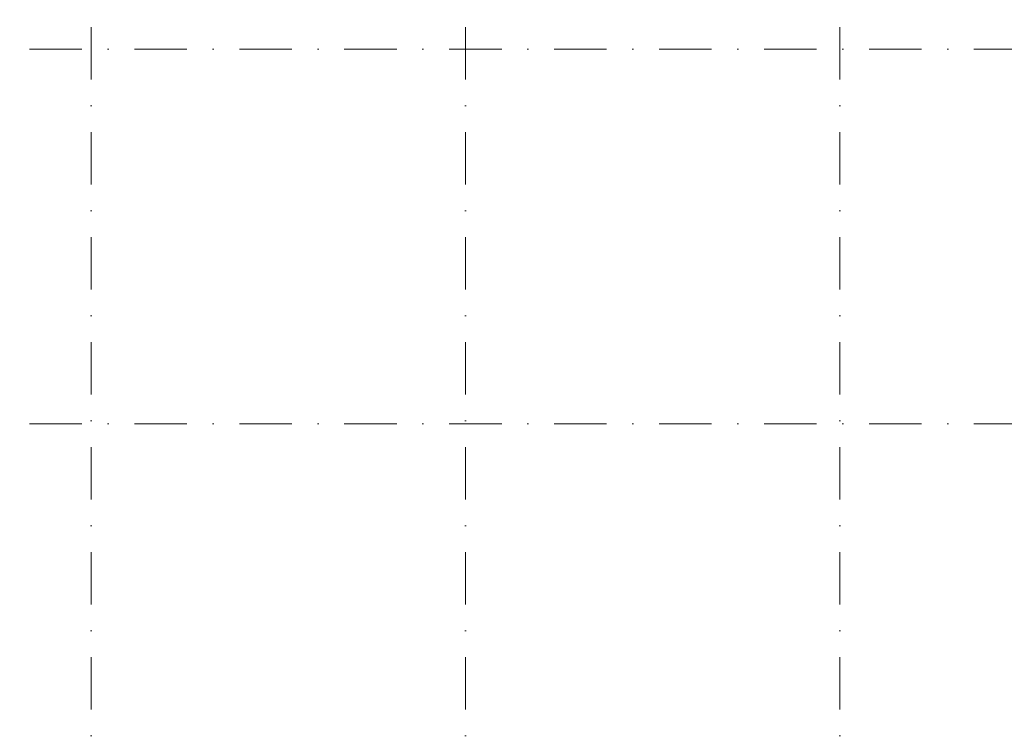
# Model space of a CAD drawing. Header units: millimetres. Extents: x 84337 to 168437, y -3060 to 56340.
# Tile 26 of 84: x 103003 to 115629, y 20076 to 29247. Entities that reach past the tile are written whole.
import ezdxf
from ezdxf.xclip import XClip

# ---------------------------------------------------------------- set-up
doc = ezdxf.new("R2010")
doc.units = ezdxf.units.MM
doc.linetypes.add('DGN4', pattern=[1345.6, 672.8, -336.4, 0, -336.4])
doc.layers.add('56', color=7, linetype='Continuous')

# ---------------------------------------------------------------- blocks, each defined once
blk = doc.blocks.new('50E03_329_B02 - Default')
at = {"layer": '56', "color": 3, "linetype": 'DGN4', "lineweight": 0}
for p, q in [((13849.76, 50407.77), (13849.76, 1494.98)), ((18649.76, 50407.77), (18649.76, 1494.98)), ((23449.76, 50407.77), (23449.76, 1494.98)), ((51564.76, 27092.77), (-3435.24, 27092.77)), ((51564.76, 22292.77), (-3435.24, 22292.77))]:
    blk.add_line(p, q, dxfattribs=at)

msp = doc.modelspace()

# ---------------------------------------------------------------- block references
ref = msp.add_blockref('50E03_329_B02 - Default', (90070.43, 1776.72))
XClip(ref).set_block_clipping_path([(-1935.24, 2907.77), (50064.76, 48907.77)])

doc.saveas('drawing.dxf')
